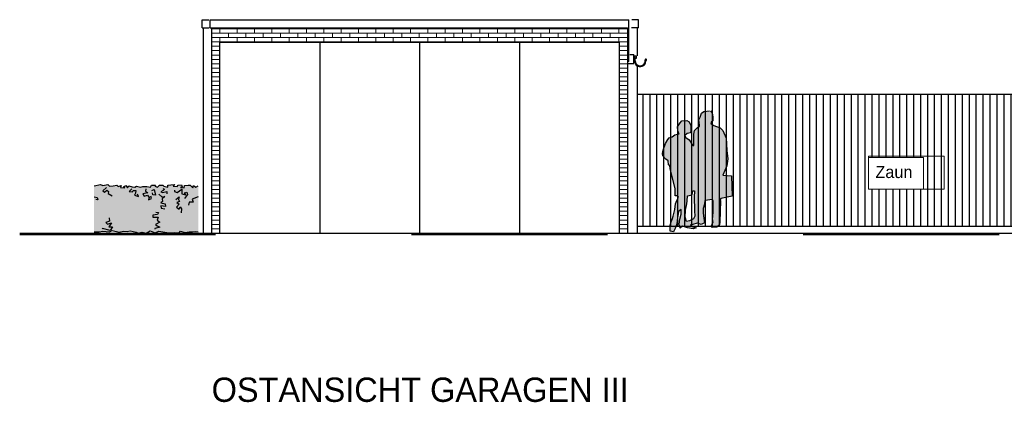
# Model space of a CAD drawing. Extents: x -73 to 359, y -4 to 85.
# Tile 91 of 149: x 145.97 to 160.15, y -3.83 to 1.68. Entities that reach past the tile are written whole.
import ezdxf

# ---------------------------------------------------------------- set-up
doc = ezdxf.new("R2010")
doc.units = 0
doc.header["$MEASUREMENT"] = 0
doc.linetypes.add('Strichlinie', pattern=[0.005644, 0.002822, -0.002822])
doc.linetypes.add('Strichpunktlinie', pattern=[0.006703, 0.003528, -0.001764, 0, -0.001411])
for name, color, linetype in [('Ansicht_Ost Garagen_2_A_1 Holz', 7, 'Continuous'), ('Ansicht_Ost Garagen_2_P_ZE_SYMBOL', 7, 'Continuous'), ('Ansicht_Ost Garagen_2_P_ZE_TEXT', 7, 'Continuous'), ('Ansicht_Ost Garagen_2_R_NT_AUSSENWAND', 7, 'Continuous'), ('Ansicht_Ost Garagen_2_R_NT_DACH', 7, 'Continuous'), ('Ansicht_Ost Garagen_2_R_TR_AUSSENWAND', 7, 'Continuous'), ('Ansicht_Ost Garagen_2_R_TR_BODEN', 7, 'Continuous'), ('Ansicht_Ost Garagen_2_R_TR_HIDDEN', 7, 'Continuous'), ('Ansicht_Ost Garagen_2_Schraffuren', 7, 'Continuous')]:
    doc.layers.add(name, color=color, linetype=linetype)
doc.styles.add('ERSTELLTER_STIL_1', font='txt')
doc.styles.add('ERSTELLTER_STIL_3', font='txt')

msp = doc.modelspace()

# ---------------------------------------------------------------- hatches: boundary and pattern name
at = {"layer": 'Ansicht_Ost Garagen_2_P_ZE_SYMBOL', "linetype": 'Continuous', "lineweight": 13, "ltscale": 1000}
h = msp.add_hatch(color=7, dxfattribs=at)
h.paths.add_polyline_path([(155.903, 0.365), (155.916, 0.362), (155.943, 0.331), (155.952, 0.276), (155.951, 0.22), (155.93, 0.201), (155.922, 0.182), (155.967, 0.154), (156.056, 0.118), (156.096, 0.081), (156.142, -0.031), (156.15, -0.112), (156.153, -0.206), (156.166, -0.327), (156.155, -0.43), (156.097, -0.562), (156.22, -0.57), (156.23, -0.866), (156.069, -0.898), (156.058, -0.912), (156.064, -0.933), (156.057, -1.087), (156.052, -1.232), (156.048, -1.278), (156.009, -1.309), (155.94, -1.315), (155.93, -1.301), (155.955, -1.233), (155.948, -1.203), (155.955, -1.097), (155.957, -0.938), (155.949, -0.912), (155.835, -0.929), (155.832, -0.982), (155.815, -1.04), (155.812, -1.11), (155.823, -1.18), (155.831, -1.248), (155.786, -1.272), (155.727, -1.254), (155.665, -1.273), (155.629, -1.276), (155.654, -1.301), (155.713, -1.322), (155.667, -1.335), (155.588, -1.322), (155.515, -1.295), (155.483, -1.326), (155.465, -1.266), (155.477, -1.196), (155.497, -1.124), (155.497, -1.059), (155.459, -1.084), (155.442, -1.179), (155.432, -1.263), (155.41, -1.331), (155.383, -1.376), (155.337, -1.367), (155.338, -1.283), (155.352, -1.233), (155.373, -1.186), (155.38, -1.154), (155.403, -1.059), (155.413, -0.975), (155.431, -0.927), (155.456, -0.88), (155.449, -0.861), (155.41, -0.861), (155.409, -0.758), (155.337, -0.468), (155.332, -0.429), (155.313, -0.412), (155.307, -0.356), (155.275, -0.332), (155.23, -0.284), (155.225, -0.249), (155.236, -0.201), (155.272, -0.109), (155.303, -0.047), (155.325, -0.024), (155.364, -0.013), (155.405, 0.017), (155.467, 0.031), (155.457, 0.053), (155.447, 0.074), (155.443, 0.131), (155.479, 0.192), (155.503, 0.218), (155.576, 0.225), (155.61, 0.203), (155.636, 0.154), (155.634, 0.08), (155.631, 0.046), (155.583, 0.037), (155.549, 0.006), (155.565, -0.019), (155.61, -0.056), (155.662, -0.136), (155.677, -0.134), (155.677, -0.029), (155.679, 0.028), (155.688, 0.082), (155.724, 0.121), (155.759, 0.143), (155.762, 0.155), (155.752, 0.232), (155.771, 0.274), (155.791, 0.328), (155.823, 0.356)], flags=0)
h.paths.add_polyline_path([(155.558, -1.065), (155.555, -1.166), (155.572, -1.228), (155.615, -1.219), (155.674, -1.19), (155.693, -1.153), (155.687, -1.075), (155.685, -0.871), (155.688, -0.8), (155.688, -0.786), (155.666, -0.79), (155.656, -0.847), (155.585, -0.862), (155.584, -0.931), (155.576, -0.974)], flags=0)
at = {"layer": 'Ansicht_Ost Garagen_2_P_ZE_SYMBOL', "linetype": 'Continuous', "lineweight": 18, "ltscale": 1000}
msp.add_hatch(color=9, dxfattribs=at).paths.add_polyline_path([(147.732, -1.382), (147.788, -1.396), (147.847, -1.364), (147.918, -1.392), (147.969, -1.369), (148.114, -1.395), (148.19, -1.389), (148.263, -1.394), (148.284, -1.371), (148.344, -1.386), (148.407, -1.377), (148.454, -1.377), (148.505, -1.372), (148.539, -1.378), (148.539, -0.718), (148.506, -0.733), (148.472, -0.71), (148.461, -0.744), (148.423, -0.706), (148.392, -0.706), (148.339, -0.71), (148.337, -0.746), (148.283, -0.741), (148.309, -0.73), (148.3, -0.702), (148.248, -0.705), (148.237, -0.724), (148.177, -0.721), (148.201, -0.698), (148.144, -0.7), (148.102, -0.707), (148.102, -0.736), (148.041, -0.719), (148.027, -0.705), (147.98, -0.706), (147.95, -0.735), (147.914, -0.723), (147.921, -0.708), (147.865, -0.708), (147.851, -0.734), (147.798, -0.725), (147.741, -0.726), (147.705, -0.736), (147.649, -0.721), (147.625, -0.737), (147.586, -0.732), (147.54, -0.717), (147.519, -0.745), (147.495, -0.712), (147.464, -0.731), (147.479, -0.744), (147.421, -0.738), (147.429, -0.71), (147.386, -0.724), (147.366, -0.706), (147.315, -0.717), (147.26, -0.723), (147.236, -0.696), (147.165, -0.712), (147.13, -0.697), (147.039, -0.718), (147.039, -1.378), (147.11, -1.378), (147.164, -1.368), (147.261, -1.377), (147.297, -1.359), (147.402, -1.381), (147.461, -1.367), (147.515, -1.372), (147.559, -1.362), (147.643, -1.384), (147.68, -1.396)], flags=0)
at = {"layer": 'Ansicht_Ost Garagen_2_Schraffuren', "linetype": 'Continuous', "lineweight": 18, "ltscale": 1000}
h = msp.add_hatch(dxfattribs=at)
h.set_pattern_fill('MW_Verband__Läufer__DF_0002', color=9, style=0, pattern_type=2)
h.set_pattern_definition([(0, (149.84744, -1.39558), (0, 0.0625), []), (90, (149.84744, -1.39558), (-0.25, 0), [0.0625, -0.0625]), (90, (149.97244, -1.33308), (-0.25, 0), [0.0625, -0.0625])])
h.paths.add_polyline_path([(154.722, 1.104), (154.722, 1.559), (148.732, 1.559), (148.732, -1.396), (148.852, -1.396), (148.852, 1.354), (154.602, 1.354), (154.602, -1.396), (154.722, -1.396)], flags=0)
at = {"layer": 'Ansicht_Ost Garagen_2_Schraffuren', "linetype": 'Continuous', "ltscale": 1000}
h = msp.add_hatch(dxfattribs=at)
h.set_pattern_fill('Holz_Schalung__stehend___85', color=256, style=0, pattern_type=2)
h.set_pattern_definition([(90, (149.84744, -1.39558), (-0.1, 0), [])])
h.paths.add_polyline_path([(154.862, 0.604), (154.862, -1.296), (162.612, -1.296), (162.612, 0.604)], flags=0)
h.paths.add_polyline_path([(158.987, -0.764), (158.194, -0.764), (158.194, -0.306), (158.987, -0.306)], flags=0)

# ---------------------------------------------------------------- linework, layer by layer
at = {"layer": 'Ansicht_Ost Garagen_2_A_1 Holz', "linetype": 'Continuous', "ltscale": 1000}
for p, q in [((154.862, 0.604), (162.612, 0.604)), ((154.862, -1.296), (162.612, -1.296))]:
    msp.add_line(p, q, dxfattribs=at)
at = {"layer": 'Ansicht_Ost Garagen_2_P_ZE_SYMBOL', "linetype": 'Continuous', "ltscale": 1000}
for p, q in [((155.771, 0.274), (155.791, 0.328)), ((155.791, 0.328), (155.823, 0.356)), ((155.823, 0.356), (155.903, 0.365)), ((155.916, 0.362), (155.943, 0.331)), ((155.943, 0.331), (155.952, 0.276)), ((155.443, 0.131), (155.479, 0.192)), ((155.479, 0.192), (155.503, 0.218)), ((155.503, 0.218), (155.576, 0.225)), ((155.576, 0.225), (155.61, 0.203)), ((155.61, 0.203), (155.636, 0.154)), ((155.636, 0.154), (155.634, 0.08)), ((155.724, 0.121), (155.759, 0.143)), ((155.752, 0.232), (155.771, 0.274)), ((155.762, 0.155), (155.752, 0.232)), ((155.759, 0.143), (155.762, 0.155)), ((155.93, 0.201), (155.922, 0.182)), ((155.922, 0.182), (155.967, 0.154)), ((155.951, 0.22), (155.93, 0.201)), ((155.952, 0.276), (155.951, 0.22)), ((155.967, 0.154), (156.056, 0.118)), ((155.364, -0.013), (155.405, 0.017)), ((155.405, 0.017), (155.467, 0.031)), ((155.447, 0.074), (155.443, 0.131)), ((155.457, 0.053), (155.447, 0.074)), ((155.467, 0.031), (155.457, 0.053)), ((155.583, 0.037), (155.549, 0.006)), ((155.549, 0.006), (155.565, -0.019)), ((155.631, 0.046), (155.583, 0.037)), ((155.634, 0.08), (155.631, 0.046)), ((155.677, -0.029), (155.679, 0.028)), ((155.679, 0.028), (155.688, 0.082)), ((155.688, 0.082), (155.724, 0.121)), ((156.056, 0.118), (156.096, 0.081)), ((156.096, 0.081), (156.142, -0.031)), ((155.236, -0.201), (155.272, -0.109)), ((155.272, -0.109), (155.303, -0.047)), ((155.303, -0.047), (155.325, -0.024)), ((155.325, -0.024), (155.364, -0.013)), ((155.565, -0.019), (155.61, -0.056)), ((155.61, -0.056), (155.662, -0.136)), ((155.662, -0.136), (155.677, -0.134)), ((155.677, -0.134), (155.677, -0.029)), ((156.142, -0.031), (156.15, -0.112)), ((156.15, -0.112), (156.153, -0.206)), ((155.225, -0.249), (155.236, -0.201)), ((155.23, -0.284), (155.225, -0.249)), ((156.153, -0.206), (156.166, -0.327)), ((155.275, -0.332), (155.23, -0.284)), ((155.307, -0.356), (155.275, -0.332)), ((155.313, -0.412), (155.307, -0.356)), ((155.332, -0.429), (155.313, -0.412)), ((156.166, -0.327), (156.155, -0.43)), ((155.337, -0.468), (155.332, -0.429)), ((155.409, -0.758), (155.337, -0.468)), ((156.155, -0.43), (156.097, -0.562)), ((156.097, -0.562), (156.22, -0.57)), ((147.039, -0.718), (147.13, -0.697)), ((147.13, -0.697), (147.165, -0.712)), ((147.165, -0.712), (147.236, -0.696)), ((147.236, -0.696), (147.26, -0.723)), ((147.315, -0.717), (147.366, -0.706)), ((147.366, -0.706), (147.386, -0.724)), ((147.851, -0.734), (147.865, -0.708)), ((147.865, -0.708), (147.921, -0.708)), ((147.921, -0.708), (147.914, -0.723)), ((147.95, -0.735), (147.98, -0.706)), ((147.98, -0.706), (148.027, -0.705)), ((148.027, -0.705), (148.041, -0.719)), ((148.102, -0.707), (148.144, -0.7)), ((148.102, -0.736), (148.102, -0.707)), ((148.144, -0.7), (148.201, -0.698)), ((148.201, -0.698), (148.177, -0.721)), ((148.237, -0.724), (148.248, -0.705)), ((148.248, -0.705), (148.3, -0.702)), ((148.3, -0.702), (148.309, -0.73)), ((148.339, -0.71), (148.392, -0.706)), ((148.392, -0.706), (148.423, -0.706)), ((148.423, -0.706), (148.461, -0.744)), ((156.22, -0.57), (156.23, -0.866)), ((147.215, -0.74), (147.165, -0.788)), ((147.165, -0.788), (147.188, -0.805)), ((147.188, -0.805), (147.22, -0.779)), ((147.22, -0.779), (147.245, -0.799)), ((147.245, -0.799), (147.241, -0.826)), ((147.241, -0.826), (147.297, -0.859)), ((147.26, -0.723), (147.315, -0.717)), ((147.386, -0.724), (147.429, -0.71)), ((147.429, -0.71), (147.421, -0.738)), ((147.421, -0.738), (147.479, -0.744)), ((147.464, -0.731), (147.495, -0.712)), ((147.479, -0.744), (147.464, -0.731)), ((147.495, -0.712), (147.519, -0.745)), ((147.519, -0.745), (147.54, -0.717)), ((147.54, -0.717), (147.586, -0.732)), ((147.583, -0.757), (147.544, -0.799)), ((147.544, -0.799), (147.592, -0.803)), ((147.586, -0.732), (147.625, -0.737)), ((147.592, -0.803), (147.603, -0.783)), ((147.603, -0.783), (147.639, -0.785)), ((147.636, -0.823), (147.619, -0.851)), ((147.625, -0.737), (147.649, -0.721)), ((147.639, -0.785), (147.636, -0.823)), ((147.649, -0.721), (147.705, -0.736)), ((147.68, -0.87), (147.666, -0.837)), ((147.705, -0.736), (147.741, -0.726)), ((147.812, -0.819), (147.74, -0.831)), ((147.74, -0.831), (147.76, -0.864)), ((147.741, -0.726), (147.798, -0.725)), ((147.76, -0.864), (147.806, -0.851)), ((147.786, -0.76), (147.778, -0.793)), ((147.778, -0.793), (147.812, -0.819)), ((147.798, -0.725), (147.851, -0.734)), ((147.806, -0.851), (147.83, -0.886)), ((147.868, -0.785), (147.906, -0.771)), ((147.885, -0.848), (147.878, -0.819)), ((147.923, -0.852), (147.885, -0.848)), ((147.906, -0.771), (147.923, -0.852)), ((147.914, -0.723), (147.95, -0.735)), ((147.969, -0.836), (148.013, -0.876)), ((148.032, -0.781), (147.999, -0.803)), ((147.999, -0.803), (148.023, -0.81)), ((148.023, -0.81), (148.087, -0.799)), ((148.028, -0.756), (148.053, -0.765)), ((148.053, -0.765), (148.032, -0.781)), ((148.041, -0.719), (148.102, -0.736)), ((148.087, -0.799), (148.086, -0.831)), ((148.177, -0.721), (148.237, -0.724)), ((148.197, -0.777), (148.195, -0.8)), ((148.195, -0.8), (148.236, -0.814)), ((148.236, -0.814), (148.304, -0.763)), ((148.309, -0.73), (148.283, -0.741)), ((148.283, -0.741), (148.337, -0.746)), ((148.304, -0.763), (148.304, -0.831)), ((148.304, -0.831), (148.36, -0.848)), ((148.337, -0.746), (148.339, -0.71)), ((148.384, -0.843), (148.342, -0.9)), ((148.343, -0.819), (148.374, -0.808)), ((148.36, -0.848), (148.343, -0.819)), ((148.374, -0.808), (148.384, -0.843)), ((148.461, -0.744), (148.472, -0.71)), ((148.472, -0.71), (148.506, -0.733)), ((148.506, -0.733), (148.539, -0.718)), ((155.41, -0.861), (155.409, -0.758)), ((155.585, -0.862), (155.656, -0.847)), ((155.656, -0.847), (155.666, -0.79)), ((155.666, -0.79), (155.688, -0.786)), ((155.688, -0.8), (155.685, -0.871)), ((155.688, -0.786), (155.688, -0.8)), ((147.039, -0.874), (147.083, -0.883)), ((147.094, -0.918), (147.064, -0.912)), ((147.083, -0.883), (147.094, -0.918)), ((147.619, -0.851), (147.68, -0.87)), ((147.83, -0.886), (147.82, -0.919)), ((147.82, -0.919), (147.865, -0.9)), ((147.865, -0.9), (147.858, -0.867)), ((148.022, -0.94), (148.001, -0.96)), ((148.001, -0.96), (148.063, -0.976)), ((148.013, -0.876), (148.056, -0.871)), ((148.056, -0.871), (148.02, -0.903)), ((148.02, -0.903), (148.022, -0.94)), ((148.063, -0.976), (148.065, -1.012)), ((148.218, -0.911), (148.266, -0.873)), ((148.263, -0.98), (148.227, -1.024)), ((148.269, -0.94), (148.23, -0.957)), ((148.23, -0.957), (148.263, -0.98)), ((148.266, -0.873), (148.254, -0.912)), ((148.254, -0.912), (148.269, -0.94)), ((148.408, -0.951), (148.398, -0.994)), ((148.466, -0.953), (148.408, -0.951)), ((148.539, -0.874), (148.45, -0.91)), ((148.45, -0.91), (148.466, -0.953)), ((155.403, -1.059), (155.413, -0.975)), ((155.449, -0.861), (155.41, -0.861)), ((155.413, -0.975), (155.431, -0.927)), ((155.431, -0.927), (155.456, -0.88)), ((155.456, -0.88), (155.449, -0.861)), ((155.558, -1.065), (155.576, -0.974)), ((155.576, -0.974), (155.584, -0.931)), ((155.584, -0.931), (155.585, -0.862)), ((155.685, -0.871), (155.687, -1.075)), ((155.832, -0.982), (155.815, -1.04)), ((155.835, -0.929), (155.832, -0.982)), ((155.949, -0.912), (155.835, -0.929)), ((155.957, -0.938), (155.949, -0.912)), ((155.955, -1.097), (155.957, -0.938)), ((156.064, -0.933), (156.057, -1.087)), ((156.069, -0.898), (156.058, -0.912)), ((156.058, -0.912), (156.064, -0.933)), ((156.23, -0.866), (156.069, -0.898)), ((147.95, -1.128), (147.884, -1.136)), ((147.929, -1.096), (147.967, -1.098)), ((147.967, -1.098), (147.95, -1.128)), ((148.065, -1.012), (148.002, -1.005)), ((148.002, -1.005), (148.007, -1.038)), ((148.007, -1.038), (148.058, -1.049)), ((148.227, -1.024), (148.266, -1.052)), ((148.266, -1.052), (148.279, -1.016)), ((148.279, -1.016), (148.3, -1.046)), ((148.3, -1.046), (148.293, -1.104)), ((155.38, -1.154), (155.403, -1.059)), ((155.459, -1.084), (155.442, -1.179)), ((155.497, -1.059), (155.459, -1.084)), ((155.477, -1.196), (155.497, -1.124)), ((155.497, -1.124), (155.497, -1.059)), ((155.555, -1.166), (155.558, -1.065)), ((155.687, -1.075), (155.693, -1.153)), ((155.815, -1.04), (155.812, -1.11)), ((155.812, -1.11), (155.823, -1.18)), ((155.948, -1.203), (155.955, -1.097)), ((156.057, -1.087), (156.052, -1.232)), ((147.262, -1.225), (147.21, -1.244)), ((147.21, -1.244), (147.234, -1.269)), ((147.234, -1.269), (147.291, -1.251)), ((147.291, -1.251), (147.252, -1.307)), ((147.257, -1.175), (147.262, -1.225)), ((147.884, -1.136), (147.886, -1.167)), ((147.886, -1.167), (147.96, -1.167)), ((147.985, -1.238), (147.925, -1.274)), ((147.925, -1.274), (147.945, -1.293)), ((147.96, -1.167), (147.945, -1.212)), ((147.945, -1.212), (147.985, -1.238)), ((155.338, -1.283), (155.352, -1.233)), ((155.352, -1.233), (155.373, -1.186)), ((155.373, -1.186), (155.38, -1.154)), ((155.432, -1.263), (155.41, -1.331)), ((155.442, -1.179), (155.432, -1.263)), ((155.465, -1.266), (155.477, -1.196)), ((155.483, -1.326), (155.465, -1.266)), ((155.572, -1.228), (155.555, -1.166)), ((155.615, -1.219), (155.572, -1.228)), ((155.674, -1.19), (155.615, -1.219)), ((155.665, -1.273), (155.629, -1.276)), ((155.629, -1.276), (155.654, -1.301)), ((155.727, -1.254), (155.665, -1.273)), ((155.693, -1.153), (155.674, -1.19)), ((155.786, -1.272), (155.727, -1.254)), ((155.831, -1.248), (155.786, -1.272)), ((155.823, -1.18), (155.831, -1.248)), ((155.93, -1.301), (155.955, -1.233)), ((155.955, -1.233), (155.948, -1.203)), ((156.052, -1.232), (156.048, -1.278)), ((147.039, -1.378), (147.11, -1.378)), ((147.11, -1.378), (147.164, -1.368)), ((147.161, -1.328), (147.155, -1.342)), ((147.27, -1.36), (147.161, -1.328)), ((147.164, -1.368), (147.261, -1.377)), ((147.252, -1.307), (147.304, -1.304)), ((147.261, -1.377), (147.297, -1.359)), ((147.304, -1.304), (147.27, -1.36)), ((147.297, -1.359), (147.402, -1.381)), ((147.402, -1.381), (147.461, -1.367)), ((147.461, -1.367), (147.515, -1.372)), ((147.515, -1.372), (147.559, -1.362)), ((147.559, -1.362), (147.643, -1.384)), ((147.643, -1.384), (147.68, -1.396)), ((147.68, -1.396), (147.732, -1.382)), ((147.732, -1.382), (147.788, -1.396)), ((147.788, -1.396), (147.847, -1.364)), ((147.847, -1.364), (147.918, -1.392)), ((147.985, -1.31), (147.912, -1.331)), ((147.912, -1.331), (147.913, -1.339)), ((147.918, -1.392), (147.969, -1.369)), ((147.945, -1.293), (147.985, -1.31)), ((147.969, -1.369), (148.114, -1.395)), ((148.114, -1.395), (148.19, -1.389)), ((148.19, -1.389), (148.263, -1.394)), ((148.263, -1.394), (148.284, -1.371)), ((148.284, -1.371), (148.344, -1.386)), ((148.344, -1.386), (148.407, -1.377)), ((148.407, -1.377), (148.454, -1.377)), ((148.454, -1.377), (148.505, -1.372)), ((148.505, -1.372), (148.539, -1.378)), ((155.337, -1.367), (155.338, -1.283)), ((155.383, -1.376), (155.337, -1.367)), ((155.41, -1.331), (155.383, -1.376)), ((155.515, -1.295), (155.483, -1.326)), ((155.588, -1.322), (155.515, -1.295)), ((155.667, -1.335), (155.588, -1.322)), ((155.654, -1.301), (155.713, -1.322)), ((155.713, -1.322), (155.667, -1.335)), ((155.94, -1.315), (155.93, -1.301)), ((156.009, -1.309), (155.94, -1.315)), ((156.048, -1.278), (156.009, -1.309))]:
    msp.add_line(p, q, dxfattribs=at)
at = {"layer": 'Ansicht_Ost Garagen_2_P_ZE_TEXT', "color": 255, "linetype": 'Continuous', "lineweight": 18, "ltscale": 1000}
for p, q in [((159.286, -0.289), (158.194, -0.289)), ((158.194, -0.289), (158.194, -0.764)), ((159.286, -0.764), (159.286, -0.289)), ((158.194, -0.764), (159.286, -0.764))]:
    msp.add_line(p, q, dxfattribs=at)
at = {"layer": 'Ansicht_Ost Garagen_2_R_NT_AUSSENWAND', "linetype": 'Continuous', "ltscale": 1000}
for p, q in [((148.852, -1.396), (148.852, 1.354)), ((148.852, 1.354), (154.602, 1.354)), ((150.29, 1.354), (150.29, -1.396)), ((151.727, 1.354), (151.727, -1.396)), ((153.165, 1.354), (153.165, -1.396)), ((154.602, 1.354), (154.602, -1.396))]:
    msp.add_line(p, q, dxfattribs=at)
at = {"layer": 'Ansicht_Ost Garagen_2_R_NT_AUSSENWAND', "color": 252, "linetype": 'Continuous', "lineweight": 18, "ltscale": 1000}
msp.add_line((154.602, -1.396), (148.852, -1.396), dxfattribs=at)
at = {"layer": 'Ansicht_Ost Garagen_2_R_NT_DACH', "linetype": 'Continuous', "ltscale": 1000}
for p, q in [((148.593, 1.559), (148.593, 1.675)), ((148.593, 1.675), (148.692, 1.675)), ((148.712, 1.675), (154.742, 1.675)), ((148.712, 1.559), (148.712, 1.675)), ((154.742, 1.075), (154.742, 1.675)), ((154.882, 1.675), (154.783, 1.675)), ((154.882, 1.559), (154.882, 1.675)), ((148.593, 1.559), (148.696, 1.559)), ((148.712, 1.559), (154.722, 1.559)), ((154.882, 1.559), (154.779, 1.559)), ((154.757, 1.174), (154.812, 1.174)), ((154.812, 1.156), (154.846, 1.156)), ((154.812, 1.15), (154.828, 1.15)), ((154.812, 1.144), (154.822, 1.144)), ((154.742, 1.075), (154.722, 1.075)), ((154.904, 1), (154.907, 1)), ((154.978, 1.094), (154.977, 1.099)), ((154.982, 1.1), (154.987, 1.101)), ((154.987, 1.101), (154.992, 1.102)), ((154.987, 1.101), (154.992, 1.102)), ((154.992, 1.098), (154.988, 1.097)), ((154.992, 1.098), (154.988, 1.097)), ((154.99, 1.089), (154.99, 1.092)), ((154.992, 1.102), (154.992, 1.098)), ((154.992, 1.102), (154.992, 1.098))]:
    msp.add_line(p, q, dxfattribs=at)
at = {"layer": 'Ansicht_Ost Garagen_2_R_NT_DACH', "linetype": 'Strichpunktlinie', "ltscale": 1000}
for p, q in [((154.822, 1.083), (154.822, 1.144)), ((154.828, 1.086), (154.828, 1.15)), ((154.846, 1.156), (154.847, 1.115)), ((154.834, 1.086), (154.833, 1.128)), ((154.844, 1.122), (154.833, 1.128)), ((154.847, 1.115), (154.837, 1.12)), ((154.837, 1.12), (154.837, 1.113))]:
    msp.add_line(p, q, dxfattribs=at)
at = {"layer": 'Ansicht_Ost Garagen_2_R_NT_DACH', "linetype": 'Continuous', "ltscale": 1000}
for centre, radius, start, end in [((154.906, 1.083), 0.0833, 179.953, 9.935), ((154.906, 1.083), 0.0782, 177.7007, 12.254), ((154.906, 1.083), 0.0721, 178.1676, 8.5608), ((154.987, 1.098), 0.0101, 14.9473, 171.9271), ((154.987, 1.098), 0.0101, 14.9473, 171.9271), ((154.987, 1.098), 0.0102, 285.103, 9.9828), ((154.987, 1.098), 0.0102, 285.103, 9.9828)]:
    msp.add_arc(centre, radius, start, end, dxfattribs=at)
at = {"layer": 'Ansicht_Ost Garagen_2_R_TR_AUSSENWAND', "color": 252, "linetype": 'Continuous', "lineweight": 18, "ltscale": 1000}
msp.add_line((148.852, -1.396), (148.732, -1.396), dxfattribs=at)
at = {"layer": 'Ansicht_Ost Garagen_2_R_TR_BODEN', "linetype": 'Continuous', "ltscale": 1000}
msp.add_line((145.967, -1.396), (193.483, -1.396), dxfattribs=at)
at = {"layer": 'Ansicht_Ost Garagen_2_R_TR_BODEN', "linetype": 'Strichlinie', "ltscale": 1000}
msp.add_line((145.967, -1.416), (193.483, -1.416), dxfattribs=at)
at = {"layer": 'Ansicht_Ost Garagen_2_R_TR_HIDDEN', "linetype": 'Continuous', "ltscale": 1000}
for p, q in [((148.612, 1.559), (148.612, -1.396)), ((148.732, 1.559), (148.732, -1.396)), ((154.722, 1.559), (154.722, -1.396)), ((154.862, 1.559), (154.862, 1.156)), ((154.812, 1.044), (154.812, 1.174)), ((154.722, 1.044), (154.812, 1.044)), ((154.862, 1.012), (154.862, -1.396))]:
    msp.add_line(p, q, dxfattribs=at)
at = {"layer": 'Ansicht_Ost Garagen_2_Schraffuren', "color": 255, "linetype": 'Continuous', "lineweight": 18, "ltscale": 1000}
for p, q in [((154.722, 1.559), (148.732, 1.559)), ((148.732, 1.559), (148.732, -1.396)), ((154.722, 1.104), (154.722, 1.559)), ((148.852, -1.396), (148.852, 1.354)), ((148.852, 1.354), (154.602, 1.354)), ((154.602, 1.354), (154.602, -1.396)), ((154.722, -1.396), (154.722, 1.104)), ((154.862, 0.604), (154.862, -1.296)), ((162.612, 0.604), (154.862, 0.604)), ((158.194, -0.764), (158.194, -0.306)), ((158.194, -0.306), (158.987, -0.306)), ((158.987, -0.306), (158.987, -0.764)), ((158.987, -0.764), (158.194, -0.764)), ((148.732, -1.396), (148.852, -1.396)), ((154.602, -1.396), (154.722, -1.396)), ((154.862, -1.296), (162.612, -1.296))]:
    msp.add_line(p, q, dxfattribs=at)

# ---------------------------------------------------------------- texts
at = {"layer": 'Ansicht_Ost Garagen_2_P_ZE_TEXT', "linetype": 'Continuous', "attachment_point": 1}
for s, insert, char_height, style in [('{Zaun}', (158.294, -0.429), 0.175, 'ERSTELLTER_STIL_1'), ('{OSTANSICHT GARAGEN III}', (148.732, -3.476), 0.35, 'ERSTELLTER_STIL_3')]:
    msp.add_mtext(s, dxfattribs=dict(at, insert=insert, char_height=char_height, style=style))

doc.saveas('drawing.dxf')
